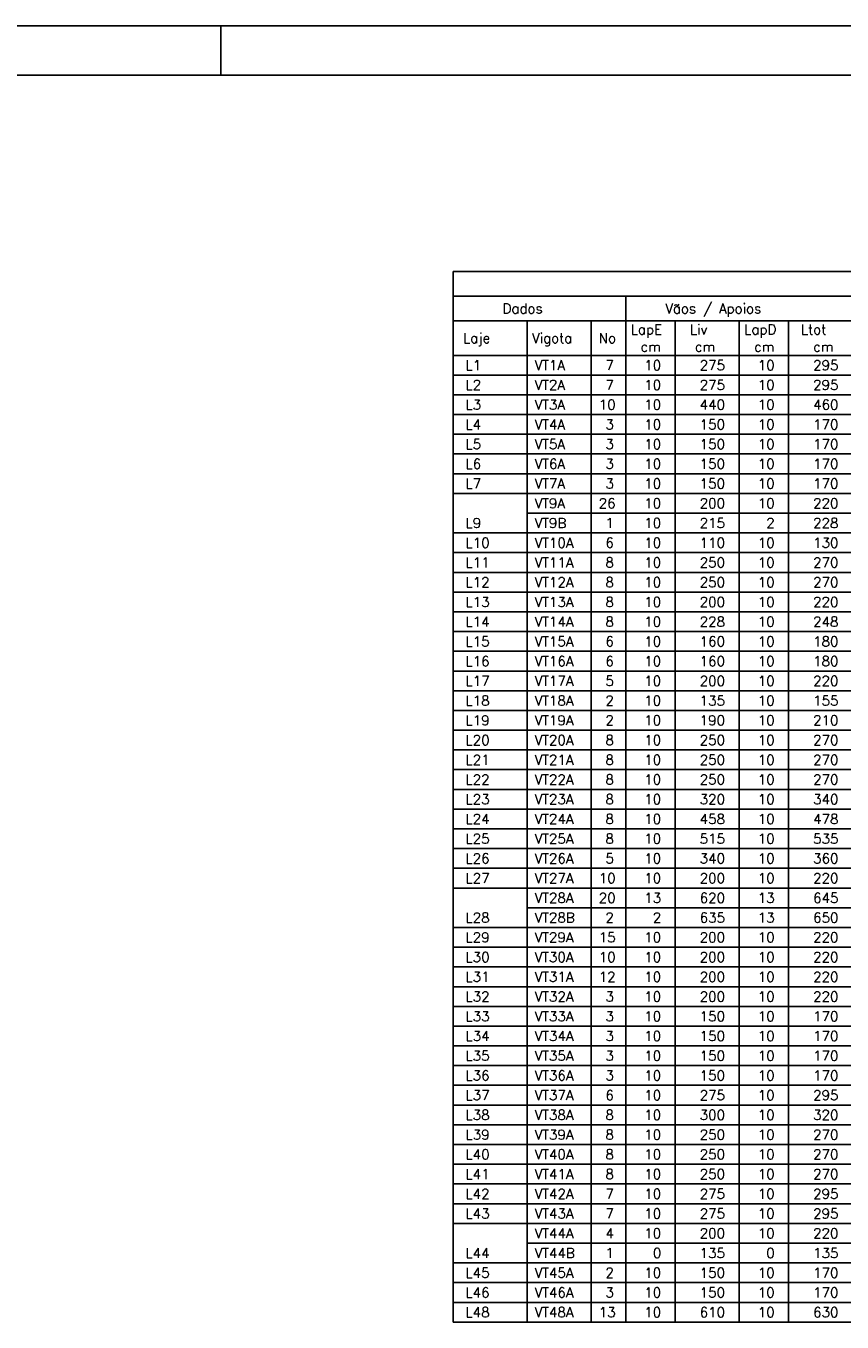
# Model space of a CAD drawing. Extents: x 0 to 119, y 0 to 84.
# Tile 8 of 12: x 59 to 76, y 58 to 84. Entities that reach past the tile are written whole.
import ezdxf

# ---------------------------------------------------------------- set-up
doc = ezdxf.new("R2010")
doc.units = 0
for name, color, linetype in [('1', 1, 'CONTINUOUS'), ('2', 2, 'CONTINUOUS'), ('8', 8, 'CONTINUOUS')]:
    doc.layers.add(name, color=color, linetype=linetype)
doc.styles.get("Standard").update_dxf_attribs({"font": 'ROMANS.SHX'})

msp = doc.modelspace()

# ---------------------------------------------------------------- linework, layer by layer
at = {"layer": '1', "linetype": 'CONTINUOUS'}
for p, q in [((0, 84.099998), (118.900002, 84.099998)), ((63.400002, 83.099998), (63.400002, 84.099998))]:
    msp.add_line(p, q, dxfattribs=at)
at = {"layer": '2', "linetype": 'CONTINUOUS'}
for p, q in [((68.11262, 79.12094), (92.71262, 79.12094)), ((68.11262, 79.12094), (68.11262, 78.62094)), ((68.11262, 78.62094), (92.71262, 78.62094)), ((68.11262, 78.62094), (68.11262, 77.42094)), ((71.61262, 77.42094), (71.61262, 78.62094)), ((68.11262, 78.12094), (92.71262, 78.12094)), ((69.61262, 77.42094), (69.61262, 78.12094)), ((70.91262, 77.42094), (70.91262, 78.12094)), ((72.61262, 77.42094), (72.61262, 78.12094)), ((73.91262, 77.42094), (73.91262, 78.12094)), ((74.91262, 77.42094), (74.91262, 78.12094)), ((68.11262, 77.42094), (92.71262, 77.42094)), ((68.11262, 77.42094), (68.11262, 77.02094)), ((69.61262, 77.42094), (69.61262, 77.02094)), ((70.91262, 77.42094), (70.91262, 77.02094)), ((71.61262, 77.42094), (71.61262, 77.02094)), ((72.61262, 77.42094), (72.61262, 77.02094)), ((73.91262, 77.42094), (73.91262, 77.02094)), ((74.91262, 77.42094), (74.91262, 77.02094)), ((68.11262, 77.02094), (92.71262, 77.02094)), ((68.11262, 77.02094), (68.11262, 76.62094)), ((69.61262, 77.02094), (92.71262, 77.02094)), ((69.61262, 77.02094), (69.61262, 76.62094)), ((70.91262, 77.02094), (70.91262, 76.62094)), ((71.61262, 77.02094), (71.61262, 76.62094)), ((72.61262, 77.02094), (72.61262, 76.62094)), ((73.91262, 77.02094), (73.91262, 76.62094)), ((74.91262, 77.02094), (74.91262, 76.62094)), ((68.11262, 76.62094), (92.71262, 76.62094)), ((68.11262, 76.62094), (68.11262, 76.22094)), ((69.61262, 76.62094), (92.71262, 76.62094)), ((69.61262, 76.62094), (69.61262, 76.22094)), ((70.91262, 76.62094), (70.91262, 76.22094)), ((71.61262, 76.62094), (71.61262, 76.22094)), ((72.61262, 76.62094), (72.61262, 76.22094)), ((73.91262, 76.62094), (73.91262, 76.22094)), ((74.91262, 76.62094), (74.91262, 76.22094)), ((68.11262, 76.22094), (92.71262, 76.22094)), ((68.11262, 76.22094), (68.11262, 75.82094)), ((69.61262, 76.22094), (92.71262, 76.22094)), ((69.61262, 76.22094), (69.61262, 75.82094)), ((70.91262, 76.22094), (70.91262, 75.82094)), ((71.61262, 76.22094), (71.61262, 75.82094)), ((72.61262, 76.22094), (72.61262, 75.82094)), ((73.91262, 76.22094), (73.91262, 75.82094)), ((74.91262, 76.22094), (74.91262, 75.82094)), ((68.11262, 75.82094), (92.71262, 75.82094)), ((68.11262, 75.82094), (68.11262, 75.42094)), ((69.61262, 75.82094), (92.71262, 75.82094)), ((69.61262, 75.82094), (69.61262, 75.42094)), ((70.91262, 75.82094), (70.91262, 75.42094)), ((71.61262, 75.82094), (71.61262, 75.42094)), ((72.61262, 75.82094), (72.61262, 75.42094)), ((73.91262, 75.82094), (73.91262, 75.42094)), ((74.91262, 75.82094), (74.91262, 75.42094)), ((68.11262, 75.42094), (92.71262, 75.42094)), ((68.11262, 75.42094), (68.11262, 75.02094)), ((69.61262, 75.42094), (92.71262, 75.42094)), ((69.61262, 75.42094), (69.61262, 75.02094)), ((70.91262, 75.42094), (70.91262, 75.02094)), ((71.61262, 75.42094), (71.61262, 75.02094)), ((72.61262, 75.42094), (72.61262, 75.02094)), ((73.91262, 75.42094), (73.91262, 75.02094)), ((74.91262, 75.42094), (74.91262, 75.02094)), ((68.11262, 75.02094), (92.71262, 75.02094)), ((68.11262, 75.02094), (68.11262, 74.62094)), ((69.61262, 75.02094), (92.71262, 75.02094)), ((69.61262, 75.02094), (69.61262, 74.62094)), ((70.91262, 75.02094), (70.91262, 74.62094)), ((71.61262, 75.02094), (71.61262, 74.62094)), ((72.61262, 75.02094), (72.61262, 74.62094)), ((73.91262, 75.02094), (73.91262, 74.62094)), ((74.91262, 75.02094), (74.91262, 74.62094)), ((68.11262, 74.62094), (92.71262, 74.62094)), ((68.11262, 74.62094), (68.11262, 74.22094)), ((69.61262, 74.62094), (92.71262, 74.62094)), ((69.61262, 74.62094), (69.61262, 74.22094)), ((70.91262, 74.62094), (70.91262, 74.22094)), ((71.61262, 74.62094), (71.61262, 74.22094)), ((72.61262, 74.62094), (72.61262, 74.22094)), ((73.91262, 74.62094), (73.91262, 74.22094)), ((74.91262, 74.62094), (74.91262, 74.22094)), ((68.11262, 74.22094), (68.11262, 73.82094)), ((69.61262, 74.22094), (92.71262, 74.22094)), ((69.61262, 74.22094), (69.61262, 73.82094)), ((70.91262, 74.22094), (70.91262, 73.82094)), ((71.61262, 74.22094), (71.61262, 73.82094)), ((72.61262, 74.22094), (72.61262, 73.82094)), ((73.91262, 74.22094), (73.91262, 73.82094)), ((74.91262, 74.22094), (74.91262, 73.82094)), ((68.11262, 73.82094), (92.71262, 73.82094)), ((68.11262, 73.82094), (68.11262, 73.42094)), ((69.61262, 73.82094), (92.71262, 73.82094)), ((69.61262, 73.82094), (69.61262, 73.42094)), ((70.91262, 73.82094), (70.91262, 73.42094)), ((71.61262, 73.82094), (71.61262, 73.42094)), ((72.61262, 73.82094), (72.61262, 73.42094)), ((73.91262, 73.82094), (73.91262, 73.42094)), ((74.91262, 73.82094), (74.91262, 73.42094)), ((68.11262, 73.42094), (92.71262, 73.42094)), ((68.11262, 73.42094), (68.11262, 73.02094)), ((69.61262, 73.42094), (92.71262, 73.42094)), ((69.61262, 73.42094), (69.61262, 73.02094)), ((70.91262, 73.42094), (70.91262, 73.02094)), ((71.61262, 73.42094), (71.61262, 73.02094)), ((72.61262, 73.42094), (72.61262, 73.02094)), ((73.91262, 73.42094), (73.91262, 73.02094)), ((74.91262, 73.42094), (74.91262, 73.02094)), ((68.11262, 73.02094), (92.71262, 73.02094)), ((68.11262, 73.02094), (68.11262, 72.62094)), ((69.61262, 73.02094), (92.71262, 73.02094)), ((69.61262, 73.02094), (69.61262, 72.62094)), ((70.91262, 73.02094), (70.91262, 72.62094)), ((71.61262, 73.02094), (71.61262, 72.62094)), ((72.61262, 73.02094), (72.61262, 72.62094)), ((73.91262, 73.02094), (73.91262, 72.62094)), ((74.91262, 73.02094), (74.91262, 72.62094)), ((68.11262, 72.62094), (92.71262, 72.62094)), ((68.11262, 72.62094), (68.11262, 72.22094)), ((69.61262, 72.62094), (92.71262, 72.62094)), ((69.61262, 72.62094), (69.61262, 72.22094)), ((70.91262, 72.62094), (70.91262, 72.22094)), ((71.61262, 72.62094), (71.61262, 72.22094)), ((72.61262, 72.62094), (72.61262, 72.22094)), ((73.91262, 72.62094), (73.91262, 72.22094)), ((74.91262, 72.62094), (74.91262, 72.22094)), ((68.11262, 72.22094), (92.71262, 72.22094)), ((68.11262, 72.22094), (68.11262, 71.82094)), ((69.61262, 72.22094), (92.71262, 72.22094)), ((69.61262, 72.22094), (69.61262, 71.82094)), ((70.91262, 72.22094), (70.91262, 71.82094)), ((71.61262, 72.22094), (71.61262, 71.82094)), ((72.61262, 72.22094), (72.61262, 71.82094)), ((73.91262, 72.22094), (73.91262, 71.82094)), ((74.91262, 72.22094), (74.91262, 71.82094)), ((68.11262, 71.82094), (92.71262, 71.82094)), ((68.11262, 71.82094), (68.11262, 71.42094)), ((69.61262, 71.82094), (92.71262, 71.82094)), ((69.61262, 71.82094), (69.61262, 71.42094)), ((70.91262, 71.82094), (70.91262, 71.42094)), ((71.61262, 71.82094), (71.61262, 71.42094)), ((72.61262, 71.82094), (72.61262, 71.42094)), ((73.91262, 71.82094), (73.91262, 71.42094)), ((74.91262, 71.82094), (74.91262, 71.42094)), ((68.11262, 71.42094), (92.71262, 71.42094)), ((68.11262, 71.42094), (68.11262, 71.02094)), ((69.61262, 71.42094), (92.71262, 71.42094)), ((69.61262, 71.42094), (69.61262, 71.02094)), ((70.91262, 71.42094), (70.91262, 71.02094)), ((71.61262, 71.42094), (71.61262, 71.02094)), ((72.61262, 71.42094), (72.61262, 71.02094)), ((73.91262, 71.42094), (73.91262, 71.02094)), ((74.91262, 71.42094), (74.91262, 71.02094)), ((68.11262, 71.02094), (92.71262, 71.02094)), ((68.11262, 71.02094), (68.11262, 70.62094)), ((69.61262, 71.02094), (92.71262, 71.02094)), ((69.61262, 71.02094), (69.61262, 70.62094)), ((70.91262, 71.02094), (70.91262, 70.62094)), ((71.61262, 71.02094), (71.61262, 70.62094)), ((72.61262, 71.02094), (72.61262, 70.62094)), ((73.91262, 71.02094), (73.91262, 70.62094)), ((74.91262, 71.02094), (74.91262, 70.62094)), ((68.11262, 70.62094), (92.71262, 70.62094)), ((68.11262, 70.62094), (68.11262, 70.22094)), ((69.61262, 70.62094), (92.71262, 70.62094)), ((69.61262, 70.62094), (69.61262, 70.22094)), ((70.91262, 70.62094), (70.91262, 70.22094)), ((71.61262, 70.62094), (71.61262, 70.22094)), ((72.61262, 70.62094), (72.61262, 70.22094)), ((73.91262, 70.62094), (73.91262, 70.22094)), ((74.91262, 70.62094), (74.91262, 70.22094)), ((68.11262, 70.22094), (92.71262, 70.22094)), ((68.11262, 70.22094), (68.11262, 69.82094)), ((69.61262, 70.22094), (92.71262, 70.22094)), ((69.61262, 70.22094), (69.61262, 69.82094)), ((70.91262, 70.22094), (70.91262, 69.82094)), ((71.61262, 70.22094), (71.61262, 69.82094)), ((72.61262, 70.22094), (72.61262, 69.82094)), ((73.91262, 70.22094), (73.91262, 69.82094)), ((74.91262, 70.22094), (74.91262, 69.82094)), ((68.11262, 69.82094), (92.71262, 69.82094)), ((68.11262, 69.82094), (68.11262, 69.42094)), ((69.61262, 69.82094), (92.71262, 69.82094)), ((69.61262, 69.82094), (69.61262, 69.42094)), ((70.91262, 69.82094), (70.91262, 69.42094)), ((71.61262, 69.82094), (71.61262, 69.42094)), ((72.61262, 69.82094), (72.61262, 69.42094)), ((73.91262, 69.82094), (73.91262, 69.42094)), ((74.91262, 69.82094), (74.91262, 69.42094)), ((68.11262, 69.42094), (92.71262, 69.42094)), ((68.11262, 69.42094), (68.11262, 69.02094)), ((69.61262, 69.42094), (92.71262, 69.42094)), ((69.61262, 69.42094), (69.61262, 69.02094)), ((70.91262, 69.42094), (70.91262, 69.02094)), ((71.61262, 69.42094), (71.61262, 69.02094)), ((72.61262, 69.42094), (72.61262, 69.02094)), ((73.91262, 69.42094), (73.91262, 69.02094)), ((74.91262, 69.42094), (74.91262, 69.02094)), ((68.11262, 69.02094), (92.71262, 69.02094)), ((68.11262, 69.02094), (68.11262, 68.62094)), ((69.61262, 69.02094), (92.71262, 69.02094)), ((69.61262, 69.02094), (69.61262, 68.62094)), ((70.91262, 69.02094), (70.91262, 68.62094)), ((71.61262, 69.02094), (71.61262, 68.62094)), ((72.61262, 69.02094), (72.61262, 68.62094)), ((73.91262, 69.02094), (73.91262, 68.62094)), ((74.91262, 69.02094), (74.91262, 68.62094)), ((68.11262, 68.62094), (92.71262, 68.62094)), ((68.11262, 68.62094), (68.11262, 68.22094)), ((69.61262, 68.62094), (92.71262, 68.62094)), ((69.61262, 68.62094), (69.61262, 68.22094)), ((70.91262, 68.62094), (70.91262, 68.22094)), ((71.61262, 68.62094), (71.61262, 68.22094)), ((72.61262, 68.62094), (72.61262, 68.22094)), ((73.91262, 68.62094), (73.91262, 68.22094)), ((74.91262, 68.62094), (74.91262, 68.22094)), ((68.11262, 68.22094), (92.71262, 68.22094)), ((68.11262, 68.22094), (68.11262, 67.82094)), ((69.61262, 68.22094), (92.71262, 68.22094)), ((69.61262, 68.22094), (69.61262, 67.82094)), ((70.91262, 68.22094), (70.91262, 67.82094)), ((71.61262, 68.22094), (71.61262, 67.82094)), ((72.61262, 68.22094), (72.61262, 67.82094)), ((73.91262, 68.22094), (73.91262, 67.82094)), ((74.91262, 68.22094), (74.91262, 67.82094)), ((68.11262, 67.82094), (92.71262, 67.82094)), ((68.11262, 67.82094), (68.11262, 67.42094)), ((69.61262, 67.82094), (92.71262, 67.82094)), ((69.61262, 67.82094), (69.61262, 67.42094)), ((70.91262, 67.82094), (70.91262, 67.42094)), ((71.61262, 67.82094), (71.61262, 67.42094)), ((72.61262, 67.82094), (72.61262, 67.42094)), ((73.91262, 67.82094), (73.91262, 67.42094)), ((74.91262, 67.82094), (74.91262, 67.42094)), ((68.11262, 67.42094), (92.71262, 67.42094)), ((68.11262, 67.42094), (68.11262, 67.02094)), ((69.61262, 67.42094), (92.71262, 67.42094)), ((69.61262, 67.42094), (69.61262, 67.02094)), ((70.91262, 67.42094), (70.91262, 67.02094)), ((71.61262, 67.42094), (71.61262, 67.02094)), ((72.61262, 67.42094), (72.61262, 67.02094)), ((73.91262, 67.42094), (73.91262, 67.02094)), ((74.91262, 67.42094), (74.91262, 67.02094)), ((68.11262, 67.02094), (92.71262, 67.02094)), ((68.11262, 67.02094), (68.11262, 66.62094)), ((69.61262, 67.02094), (92.71262, 67.02094)), ((69.61262, 67.02094), (69.61262, 66.62094)), ((70.91262, 67.02094), (70.91262, 66.62094)), ((71.61262, 67.02094), (71.61262, 66.62094)), ((72.61262, 67.02094), (72.61262, 66.62094)), ((73.91262, 67.02094), (73.91262, 66.62094)), ((74.91262, 67.02094), (74.91262, 66.62094)), ((68.11262, 66.62094), (92.71262, 66.62094)), ((68.11262, 66.62094), (68.11262, 66.22094)), ((69.61262, 66.62094), (92.71262, 66.62094)), ((69.61262, 66.62094), (69.61262, 66.22094)), ((70.91262, 66.62094), (70.91262, 66.22094)), ((71.61262, 66.62094), (71.61262, 66.22094)), ((72.61262, 66.62094), (72.61262, 66.22094)), ((73.91262, 66.62094), (73.91262, 66.22094)), ((74.91262, 66.62094), (74.91262, 66.22094)), ((68.11262, 66.22094), (68.11262, 65.82094)), ((69.61262, 66.22094), (92.71262, 66.22094)), ((69.61262, 66.22094), (69.61262, 65.82094)), ((70.91262, 66.22094), (70.91262, 65.82094)), ((71.61262, 66.22094), (71.61262, 65.82094)), ((72.61262, 66.22094), (72.61262, 65.82094)), ((73.91262, 66.22094), (73.91262, 65.82094)), ((74.91262, 66.22094), (74.91262, 65.82094)), ((68.11262, 65.82094), (92.71262, 65.82094)), ((68.11262, 65.82094), (68.11262, 65.42094)), ((69.61262, 65.82094), (92.71262, 65.82094)), ((69.61262, 65.82094), (69.61262, 65.42094)), ((70.91262, 65.82094), (70.91262, 65.42094)), ((71.61262, 65.82094), (71.61262, 65.42094)), ((72.61262, 65.82094), (72.61262, 65.42094)), ((73.91262, 65.82094), (73.91262, 65.42094)), ((74.91262, 65.82094), (74.91262, 65.42094)), ((68.11262, 65.42094), (92.71262, 65.42094)), ((68.11262, 65.42094), (68.11262, 65.02094)), ((69.61262, 65.42094), (92.71262, 65.42094)), ((69.61262, 65.42094), (69.61262, 65.02094)), ((70.91262, 65.42094), (70.91262, 65.02094)), ((71.61262, 65.42094), (71.61262, 65.02094)), ((72.61262, 65.42094), (72.61262, 65.02094)), ((73.91262, 65.42094), (73.91262, 65.02094)), ((74.91262, 65.42094), (74.91262, 65.02094)), ((68.11262, 65.02094), (92.71262, 65.02094)), ((68.11262, 65.02094), (68.11262, 64.62094)), ((69.61262, 65.02094), (92.71262, 65.02094)), ((69.61262, 65.02094), (69.61262, 64.62094)), ((70.91262, 65.02094), (70.91262, 64.62094)), ((71.61262, 65.02094), (71.61262, 64.62094)), ((72.61262, 65.02094), (72.61262, 64.62094)), ((73.91262, 65.02094), (73.91262, 64.62094)), ((74.91262, 65.02094), (74.91262, 64.62094)), ((68.11262, 64.62094), (92.71262, 64.62094)), ((68.11262, 64.62094), (68.11262, 64.22094)), ((69.61262, 64.62094), (92.71262, 64.62094)), ((69.61262, 64.62094), (69.61262, 64.22094)), ((70.91262, 64.62094), (70.91262, 64.22094)), ((71.61262, 64.62094), (71.61262, 64.22094)), ((72.61262, 64.62094), (72.61262, 64.22094)), ((73.91262, 64.62094), (73.91262, 64.22094)), ((74.91262, 64.62094), (74.91262, 64.22094)), ((68.11262, 64.22094), (92.71262, 64.22094)), ((68.11262, 64.22094), (68.11262, 63.82094)), ((69.61262, 64.22094), (92.71262, 64.22094)), ((69.61262, 64.22094), (69.61262, 63.82094)), ((70.91262, 64.22094), (70.91262, 63.82094)), ((71.61262, 64.22094), (71.61262, 63.82094)), ((72.61262, 64.22094), (72.61262, 63.82094)), ((73.91262, 64.22094), (73.91262, 63.82094)), ((74.91262, 64.22094), (74.91262, 63.82094)), ((68.11262, 63.82094), (92.71262, 63.82094)), ((68.11262, 63.82094), (68.11262, 63.42094)), ((69.61262, 63.82094), (92.71262, 63.82094)), ((69.61262, 63.82094), (69.61262, 63.42094)), ((70.91262, 63.82094), (70.91262, 63.42094)), ((71.61262, 63.82094), (71.61262, 63.42094)), ((72.61262, 63.82094), (72.61262, 63.42094)), ((73.91262, 63.82094), (73.91262, 63.42094)), ((74.91262, 63.82094), (74.91262, 63.42094)), ((68.11262, 63.42094), (92.71262, 63.42094)), ((68.11262, 63.42094), (68.11262, 63.02094)), ((69.61262, 63.42094), (92.71262, 63.42094)), ((69.61262, 63.42094), (69.61262, 63.02094)), ((70.91262, 63.42094), (70.91262, 63.02094)), ((71.61262, 63.42094), (71.61262, 63.02094)), ((72.61262, 63.42094), (72.61262, 63.02094)), ((73.91262, 63.42094), (73.91262, 63.02094)), ((74.91262, 63.42094), (74.91262, 63.02094)), ((68.11262, 63.02094), (92.71262, 63.02094)), ((68.11262, 63.02094), (68.11262, 62.62094)), ((69.61262, 63.02094), (92.71262, 63.02094)), ((69.61262, 63.02094), (69.61262, 62.62094)), ((70.91262, 63.02094), (70.91262, 62.62094)), ((71.61262, 63.02094), (71.61262, 62.62094)), ((72.61262, 63.02094), (72.61262, 62.62094)), ((73.91262, 63.02094), (73.91262, 62.62094)), ((74.91262, 63.02094), (74.91262, 62.62094)), ((68.11262, 62.62094), (92.71262, 62.62094)), ((68.11262, 62.62094), (68.11262, 62.22094)), ((69.61262, 62.62094), (92.71262, 62.62094)), ((69.61262, 62.62094), (69.61262, 62.22094)), ((70.91262, 62.62094), (70.91262, 62.22094)), ((71.61262, 62.62094), (71.61262, 62.22094)), ((72.61262, 62.62094), (72.61262, 62.22094)), ((73.91262, 62.62094), (73.91262, 62.22094)), ((74.91262, 62.62094), (74.91262, 62.22094)), ((68.11262, 62.22094), (92.71262, 62.22094)), ((68.11262, 62.22094), (68.11262, 61.82094)), ((69.61262, 62.22094), (92.71262, 62.22094)), ((69.61262, 62.22094), (69.61262, 61.82094)), ((70.91262, 62.22094), (70.91262, 61.82094)), ((71.61262, 62.22094), (71.61262, 61.82094)), ((72.61262, 62.22094), (72.61262, 61.82094)), ((73.91262, 62.22094), (73.91262, 61.82094)), ((74.91262, 62.22094), (74.91262, 61.82094)), ((68.11262, 61.82094), (92.71262, 61.82094)), ((68.11262, 61.82094), (68.11262, 61.42094)), ((69.61262, 61.82094), (92.71262, 61.82094)), ((69.61262, 61.82094), (69.61262, 61.42094)), ((70.91262, 61.82094), (70.91262, 61.42094)), ((71.61262, 61.82094), (71.61262, 61.42094)), ((72.61262, 61.82094), (72.61262, 61.42094)), ((73.91262, 61.82094), (73.91262, 61.42094)), ((74.91262, 61.82094), (74.91262, 61.42094)), ((68.11262, 61.42094), (92.71262, 61.42094)), ((68.11262, 61.42094), (68.11262, 61.02094)), ((69.61262, 61.42094), (92.71262, 61.42094)), ((69.61262, 61.42094), (69.61262, 61.02094)), ((70.91262, 61.42094), (70.91262, 61.02094)), ((71.61262, 61.42094), (71.61262, 61.02094)), ((72.61262, 61.42094), (72.61262, 61.02094)), ((73.91262, 61.42094), (73.91262, 61.02094)), ((74.91262, 61.42094), (74.91262, 61.02094)), ((68.11262, 61.02094), (92.71262, 61.02094)), ((68.11262, 61.02094), (68.11262, 60.62094)), ((69.61262, 61.02094), (92.71262, 61.02094)), ((69.61262, 61.02094), (69.61262, 60.62094)), ((70.91262, 61.02094), (70.91262, 60.62094)), ((71.61262, 61.02094), (71.61262, 60.62094)), ((72.61262, 61.02094), (72.61262, 60.62094)), ((73.91262, 61.02094), (73.91262, 60.62094)), ((74.91262, 61.02094), (74.91262, 60.62094)), ((68.11262, 60.62094), (92.71262, 60.62094)), ((68.11262, 60.62094), (68.11262, 60.22094)), ((69.61262, 60.62094), (92.71262, 60.62094)), ((69.61262, 60.62094), (69.61262, 60.22094)), ((70.91262, 60.62094), (70.91262, 60.22094)), ((71.61262, 60.62094), (71.61262, 60.22094)), ((72.61262, 60.62094), (72.61262, 60.22094)), ((73.91262, 60.62094), (73.91262, 60.22094)), ((74.91262, 60.62094), (74.91262, 60.22094)), ((68.11262, 60.22094), (92.71262, 60.22094)), ((68.11262, 60.22094), (68.11262, 59.82094)), ((69.61262, 60.22094), (92.71262, 60.22094)), ((69.61262, 60.22094), (69.61262, 59.82094)), ((70.91262, 60.22094), (70.91262, 59.82094)), ((71.61262, 60.22094), (71.61262, 59.82094)), ((72.61262, 60.22094), (72.61262, 59.82094)), ((73.91262, 60.22094), (73.91262, 59.82094)), ((74.91262, 60.22094), (74.91262, 59.82094)), ((68.11262, 59.82094), (92.71262, 59.82094)), ((68.11262, 59.82094), (68.11262, 59.42094)), ((69.61262, 59.82094), (92.71262, 59.82094)), ((69.61262, 59.82094), (69.61262, 59.42094)), ((70.91262, 59.82094), (70.91262, 59.42094)), ((71.61262, 59.82094), (71.61262, 59.42094)), ((72.61262, 59.82094), (72.61262, 59.42094)), ((73.91262, 59.82094), (73.91262, 59.42094)), ((74.91262, 59.82094), (74.91262, 59.42094)), ((68.11262, 59.42094), (68.11262, 59.02094)), ((69.61262, 59.42094), (92.71262, 59.42094)), ((69.61262, 59.42094), (69.61262, 59.02094)), ((70.91262, 59.42094), (70.91262, 59.02094)), ((71.61262, 59.42094), (71.61262, 59.02094)), ((72.61262, 59.42094), (72.61262, 59.02094)), ((73.91262, 59.42094), (73.91262, 59.02094)), ((74.91262, 59.42094), (74.91262, 59.02094)), ((68.11262, 59.02094), (92.71262, 59.02094)), ((68.11262, 59.02094), (68.11262, 58.62094)), ((69.61262, 59.02094), (92.71262, 59.02094)), ((69.61262, 59.02094), (69.61262, 58.62094)), ((70.91262, 59.02094), (70.91262, 58.62094)), ((71.61262, 59.02094), (71.61262, 58.62094)), ((72.61262, 59.02094), (72.61262, 58.62094)), ((73.91262, 59.02094), (73.91262, 58.62094)), ((74.91262, 59.02094), (74.91262, 58.62094)), ((68.11262, 58.62094), (92.71262, 58.62094)), ((68.11262, 58.62094), (68.11262, 58.22094)), ((69.61262, 58.62094), (92.71262, 58.62094)), ((69.61262, 58.62094), (69.61262, 58.22094)), ((70.91262, 58.62094), (70.91262, 58.22094)), ((71.61262, 58.62094), (71.61262, 58.22094)), ((72.61262, 58.62094), (72.61262, 58.22094)), ((73.91262, 58.62094), (73.91262, 58.22094)), ((74.91262, 58.62094), (74.91262, 58.22094)), ((68.11262, 58.22094), (92.71262, 58.22094)), ((68.11262, 58.22094), (68.11262, 57.82094)), ((69.61262, 58.22094), (92.71262, 58.22094)), ((69.61262, 58.22094), (69.61262, 57.82094)), ((70.91262, 58.22094), (70.91262, 57.82094)), ((71.61262, 58.22094), (71.61262, 57.82094)), ((72.61262, 58.22094), (72.61262, 57.82094)), ((73.91262, 58.22094), (73.91262, 57.82094)), ((74.91262, 58.22094), (74.91262, 57.82094)), ((68.11262, 57.82094), (92.71262, 57.82094)), ((69.61262, 57.82094), (92.71262, 57.82094))]:
    msp.add_line(p, q, dxfattribs=at)
at = {"layer": '8', "linetype": 'CONTINUOUS'}
msp.add_line((2.5, 83.099998), (117.900002, 83.099998), dxfattribs=at)

# ---------------------------------------------------------------- texts
at = {"layer": '2', "linetype": 'CONTINUOUS'}
for s, p in [('Dados', (69.11262, 78.27094)), ('Vãos / Apoios', (72.41262, 78.27094)), ('Liv', (72.91262, 77.84594)), ('Laje', (68.31262, 77.67094)), ('Vigota', (69.71262, 77.67094)), ('No', (71.06262, 77.67094)), ('LapE', (71.71262, 77.84594)), ('LapD', (74.01262, 77.84594)), ('Ltot', (75.16262, 77.84594)), ('cm', (71.91262, 77.49594)), ('cm', (73.01262, 77.49594)), ('cm', (74.21262, 77.49594)), ('cm', (75.41262, 77.49594)), ('L1', (68.36262, 77.12094)), ('VT1A', (69.76262, 77.12094)), (' 7', (71.06262, 77.12094)), ('  10', (71.71262, 77.12094)), ('   275', (72.66262, 77.12094)), ('  10', (74.01262, 77.12094)), ('   295', (74.96262, 77.12094)), ('L2', (68.36262, 76.72094)), ('VT2A', (69.76262, 76.72094)), (' 7', (71.06262, 76.72094)), ('  10', (71.71262, 76.72094)), ('   275', (72.66262, 76.72094)), ('  10', (74.01262, 76.72094)), ('   295', (74.96262, 76.72094)), ('L3', (68.36262, 76.32094)), ('VT3A', (69.76262, 76.32094)), ('10', (71.06262, 76.32094)), ('  10', (71.71262, 76.32094)), ('   440', (72.66262, 76.32094)), ('  10', (74.01262, 76.32094)), ('   460', (74.96262, 76.32094)), ('L4', (68.36262, 75.92094)), ('VT4A', (69.76262, 75.92094)), (' 3', (71.06262, 75.92094)), ('  10', (71.71262, 75.92094)), ('   150', (72.66262, 75.92094)), ('  10', (74.01262, 75.92094)), ('   170', (74.96262, 75.92094)), ('L5', (68.36262, 75.52094)), ('VT5A', (69.76262, 75.52094)), (' 3', (71.06262, 75.52094)), ('  10', (71.71262, 75.52094)), ('   150', (72.66262, 75.52094)), ('  10', (74.01262, 75.52094)), ('   170', (74.96262, 75.52094)), ('L6', (68.36262, 75.12094)), ('VT6A', (69.76262, 75.12094)), (' 3', (71.06262, 75.12094)), ('  10', (71.71262, 75.12094)), ('   150', (72.66262, 75.12094)), ('  10', (74.01262, 75.12094)), ('   170', (74.96262, 75.12094)), ('L7', (68.36262, 74.72094)), ('VT7A', (69.76262, 74.72094)), (' 3', (71.06262, 74.72094)), ('  10', (71.71262, 74.72094)), ('   150', (72.66262, 74.72094)), ('  10', (74.01262, 74.72094)), ('   170', (74.96262, 74.72094)), ('VT9A', (69.76262, 74.32094)), ('26', (71.06262, 74.32094)), ('  10', (71.71262, 74.32094)), ('   200', (72.66262, 74.32094)), ('  10', (74.01262, 74.32094)), ('   220', (74.96262, 74.32094)), ('L9', (68.36262, 73.92094)), ('VT9B', (69.76262, 73.92094)), (' 1', (71.06262, 73.92094)), ('  10', (71.71262, 73.92094)), ('   215', (72.66262, 73.92094)), ('   2', (74.01262, 73.92094)), ('   228', (74.96262, 73.92094)), ('L10', (68.36262, 73.52094)), ('VT10A', (69.76262, 73.52094)), (' 6', (71.06262, 73.52094)), ('  10', (71.71262, 73.52094)), ('   110', (72.66262, 73.52094)), ('  10', (74.01262, 73.52094)), ('   130', (74.96262, 73.52094)), ('L11', (68.36262, 73.12094)), ('VT11A', (69.76262, 73.12094)), (' 8', (71.06262, 73.12094)), ('  10', (71.71262, 73.12094)), ('   250', (72.66262, 73.12094)), ('  10', (74.01262, 73.12094)), ('   270', (74.96262, 73.12094)), ('L12', (68.36262, 72.72094)), ('VT12A', (69.76262, 72.72094)), (' 8', (71.06262, 72.72094)), ('  10', (71.71262, 72.72094)), ('   250', (72.66262, 72.72094)), ('  10', (74.01262, 72.72094)), ('   270', (74.96262, 72.72094)), ('L13', (68.36262, 72.32094)), ('VT13A', (69.76262, 72.32094)), (' 8', (71.06262, 72.32094)), ('  10', (71.71262, 72.32094)), ('   200', (72.66262, 72.32094)), ('  10', (74.01262, 72.32094)), ('   220', (74.96262, 72.32094)), ('L14', (68.36262, 71.92094)), ('VT14A', (69.76262, 71.92094)), (' 8', (71.06262, 71.92094)), ('  10', (71.71262, 71.92094)), ('   228', (72.66262, 71.92094)), ('  10', (74.01262, 71.92094)), ('   248', (74.96262, 71.92094)), ('L15', (68.36262, 71.52094)), ('VT15A', (69.76262, 71.52094)), (' 6', (71.06262, 71.52094)), ('  10', (71.71262, 71.52094)), ('   160', (72.66262, 71.52094)), ('  10', (74.01262, 71.52094)), ('   180', (74.96262, 71.52094)), ('L16', (68.36262, 71.12094)), ('VT16A', (69.76262, 71.12094)), (' 6', (71.06262, 71.12094)), ('  10', (71.71262, 71.12094)), ('   160', (72.66262, 71.12094)), ('  10', (74.01262, 71.12094)), ('   180', (74.96262, 71.12094)), ('L17', (68.36262, 70.72094)), ('VT17A', (69.76262, 70.72094)), (' 5', (71.06262, 70.72094)), ('  10', (71.71262, 70.72094)), ('   200', (72.66262, 70.72094)), ('  10', (74.01262, 70.72094)), ('   220', (74.96262, 70.72094)), ('L18', (68.36262, 70.32094)), ('VT18A', (69.76262, 70.32094)), (' 2', (71.06262, 70.32094)), ('  10', (71.71262, 70.32094)), ('   135', (72.66262, 70.32094)), ('  10', (74.01262, 70.32094)), ('   155', (74.96262, 70.32094)), ('L19', (68.36262, 69.92094)), ('VT19A', (69.76262, 69.92094)), (' 2', (71.06262, 69.92094)), ('  10', (71.71262, 69.92094)), ('   190', (72.66262, 69.92094)), ('  10', (74.01262, 69.92094)), ('   210', (74.96262, 69.92094)), ('L20', (68.36262, 69.52094)), ('VT20A', (69.76262, 69.52094)), (' 8', (71.06262, 69.52094)), ('  10', (71.71262, 69.52094)), ('   250', (72.66262, 69.52094)), ('  10', (74.01262, 69.52094)), ('   270', (74.96262, 69.52094)), ('L21', (68.36262, 69.12094)), ('VT21A', (69.76262, 69.12094)), (' 8', (71.06262, 69.12094)), ('  10', (71.71262, 69.12094)), ('   250', (72.66262, 69.12094)), ('  10', (74.01262, 69.12094)), ('   270', (74.96262, 69.12094)), ('L22', (68.36262, 68.72094)), ('VT22A', (69.76262, 68.72094)), (' 8', (71.06262, 68.72094)), ('  10', (71.71262, 68.72094)), ('   250', (72.66262, 68.72094)), ('  10', (74.01262, 68.72094)), ('   270', (74.96262, 68.72094)), ('L23', (68.36262, 68.32094)), ('VT23A', (69.76262, 68.32094)), (' 8', (71.06262, 68.32094)), ('  10', (71.71262, 68.32094)), ('   320', (72.66262, 68.32094)), ('  10', (74.01262, 68.32094)), ('   340', (74.96262, 68.32094)), ('L24', (68.36262, 67.92094)), ('VT24A', (69.76262, 67.92094)), (' 8', (71.06262, 67.92094)), ('  10', (71.71262, 67.92094)), ('   458', (72.66262, 67.92094)), ('  10', (74.01262, 67.92094)), ('   478', (74.96262, 67.92094)), ('L25', (68.36262, 67.52094)), ('VT25A', (69.76262, 67.52094)), (' 8', (71.06262, 67.52094)), ('  10', (71.71262, 67.52094)), ('   515', (72.66262, 67.52094)), ('  10', (74.01262, 67.52094)), ('   535', (74.96262, 67.52094)), ('L26', (68.36262, 67.12094)), ('VT26A', (69.76262, 67.12094)), (' 5', (71.06262, 67.12094)), ('  10', (71.71262, 67.12094)), ('   340', (72.66262, 67.12094)), ('  10', (74.01262, 67.12094)), ('   360', (74.96262, 67.12094)), ('L27', (68.36262, 66.72094)), ('VT27A', (69.76262, 66.72094)), ('10', (71.06262, 66.72094)), ('  10', (71.71262, 66.72094)), ('   200', (72.66262, 66.72094)), ('  10', (74.01262, 66.72094)), ('   220', (74.96262, 66.72094)), ('VT28A', (69.76262, 66.32094)), ('20', (71.06262, 66.32094)), ('  13', (71.71262, 66.32094)), ('   620', (72.66262, 66.32094)), ('  13', (74.01262, 66.32094)), ('   645', (74.96262, 66.32094)), ('L28', (68.36262, 65.92094)), ('VT28B', (69.76262, 65.92094)), (' 2', (71.06262, 65.92094)), ('   2', (71.71262, 65.92094)), ('   635', (72.66262, 65.92094)), ('  13', (74.01262, 65.92094)), ('   650', (74.96262, 65.92094)), ('L29', (68.36262, 65.52094)), ('VT29A', (69.76262, 65.52094)), ('15', (71.06262, 65.52094)), ('  10', (71.71262, 65.52094)), ('   200', (72.66262, 65.52094)), ('  10', (74.01262, 65.52094)), ('   220', (74.96262, 65.52094)), ('L30', (68.36262, 65.12094)), ('VT30A', (69.76262, 65.12094)), ('10', (71.06262, 65.12094)), ('  10', (71.71262, 65.12094)), ('   200', (72.66262, 65.12094)), ('  10', (74.01262, 65.12094)), ('   220', (74.96262, 65.12094)), ('L31', (68.36262, 64.72094)), ('VT31A', (69.76262, 64.72094)), ('12', (71.06262, 64.72094)), ('  10', (71.71262, 64.72094)), ('   200', (72.66262, 64.72094)), ('  10', (74.01262, 64.72094)), ('   220', (74.96262, 64.72094)), ('L32', (68.36262, 64.32094)), ('VT32A', (69.76262, 64.32094)), (' 3', (71.06262, 64.32094)), ('  10', (71.71262, 64.32094)), ('   200', (72.66262, 64.32094)), ('  10', (74.01262, 64.32094)), ('   220', (74.96262, 64.32094)), ('L33', (68.36262, 63.92094)), ('VT33A', (69.76262, 63.92094)), (' 3', (71.06262, 63.92094)), ('  10', (71.71262, 63.92094)), ('   150', (72.66262, 63.92094)), ('  10', (74.01262, 63.92094)), ('   170', (74.96262, 63.92094)), ('L34', (68.36262, 63.52094)), ('VT34A', (69.76262, 63.52094)), (' 3', (71.06262, 63.52094)), ('  10', (71.71262, 63.52094)), ('   150', (72.66262, 63.52094)), ('  10', (74.01262, 63.52094)), ('   170', (74.96262, 63.52094)), ('L35', (68.36262, 63.12094)), ('VT35A', (69.76262, 63.12094)), (' 3', (71.06262, 63.12094)), ('  10', (71.71262, 63.12094)), ('   150', (72.66262, 63.12094)), ('  10', (74.01262, 63.12094)), ('   170', (74.96262, 63.12094)), ('L36', (68.36262, 62.72094)), ('VT36A', (69.76262, 62.72094)), (' 3', (71.06262, 62.72094)), ('  10', (71.71262, 62.72094)), ('   150', (72.66262, 62.72094)), ('  10', (74.01262, 62.72094)), ('   170', (74.96262, 62.72094)), ('L37', (68.36262, 62.32094)), ('VT37A', (69.76262, 62.32094)), (' 6', (71.06262, 62.32094)), ('  10', (71.71262, 62.32094)), ('   275', (72.66262, 62.32094)), ('  10', (74.01262, 62.32094)), ('   295', (74.96262, 62.32094)), ('L38', (68.36262, 61.92094)), ('VT38A', (69.76262, 61.92094)), (' 8', (71.06262, 61.92094)), ('  10', (71.71262, 61.92094)), ('   300', (72.66262, 61.92094)), ('  10', (74.01262, 61.92094)), ('   320', (74.96262, 61.92094)), ('L39', (68.36262, 61.52094)), ('VT39A', (69.76262, 61.52094)), (' 8', (71.06262, 61.52094)), ('  10', (71.71262, 61.52094)), ('   250', (72.66262, 61.52094)), ('  10', (74.01262, 61.52094)), ('   270', (74.96262, 61.52094)), ('L40', (68.36262, 61.12094)), ('VT40A', (69.76262, 61.12094)), (' 8', (71.06262, 61.12094)), ('  10', (71.71262, 61.12094)), ('   250', (72.66262, 61.12094)), ('  10', (74.01262, 61.12094)), ('   270', (74.96262, 61.12094)), ('L41', (68.36262, 60.72094)), ('VT41A', (69.76262, 60.72094)), (' 8', (71.06262, 60.72094)), ('  10', (71.71262, 60.72094)), ('   250', (72.66262, 60.72094)), ('  10', (74.01262, 60.72094)), ('   270', (74.96262, 60.72094)), ('L42', (68.36262, 60.32094)), ('VT42A', (69.76262, 60.32094)), (' 7', (71.06262, 60.32094)), ('  10', (71.71262, 60.32094)), ('   275', (72.66262, 60.32094)), ('  10', (74.01262, 60.32094)), ('   295', (74.96262, 60.32094)), ('L43', (68.36262, 59.92094)), ('VT43A', (69.76262, 59.92094)), (' 7', (71.06262, 59.92094)), ('  10', (71.71262, 59.92094)), ('   275', (72.66262, 59.92094)), ('  10', (74.01262, 59.92094)), ('   295', (74.96262, 59.92094)), ('VT44A', (69.76262, 59.52094)), (' 4', (71.06262, 59.52094)), ('  10', (71.71262, 59.52094)), ('   200', (72.66262, 59.52094)), ('  10', (74.01262, 59.52094)), ('   220', (74.96262, 59.52094)), ('L44', (68.36262, 59.12094)), ('VT44B', (69.76262, 59.12094)), (' 1', (71.06262, 59.12094)), ('   0', (71.71262, 59.12094)), ('   135', (72.66262, 59.12094)), ('   0', (74.01262, 59.12094)), ('   135', (74.96262, 59.12094)), ('L45', (68.36262, 58.72094)), ('VT45A', (69.76262, 58.72094)), (' 2', (71.06262, 58.72094)), ('  10', (71.71262, 58.72094)), ('   150', (72.66262, 58.72094)), ('  10', (74.01262, 58.72094)), ('   170', (74.96262, 58.72094)), ('L46', (68.36262, 58.32094)), ('VT46A', (69.76262, 58.32094)), (' 3', (71.06262, 58.32094)), ('  10', (71.71262, 58.32094)), ('   150', (72.66262, 58.32094)), ('  10', (74.01262, 58.32094)), ('   170', (74.96262, 58.32094)), ('L48', (68.36262, 57.92094)), ('VT48A', (69.76262, 57.92094)), ('13', (71.06262, 57.92094)), ('  10', (71.71262, 57.92094)), ('   610', (72.66262, 57.92094)), ('  10', (74.01262, 57.92094)), ('   630', (74.96262, 57.92094))]:
    msp.add_text(s, height=0.2, dxfattribs=at).set_placement(p)

doc.saveas('drawing.dxf')
